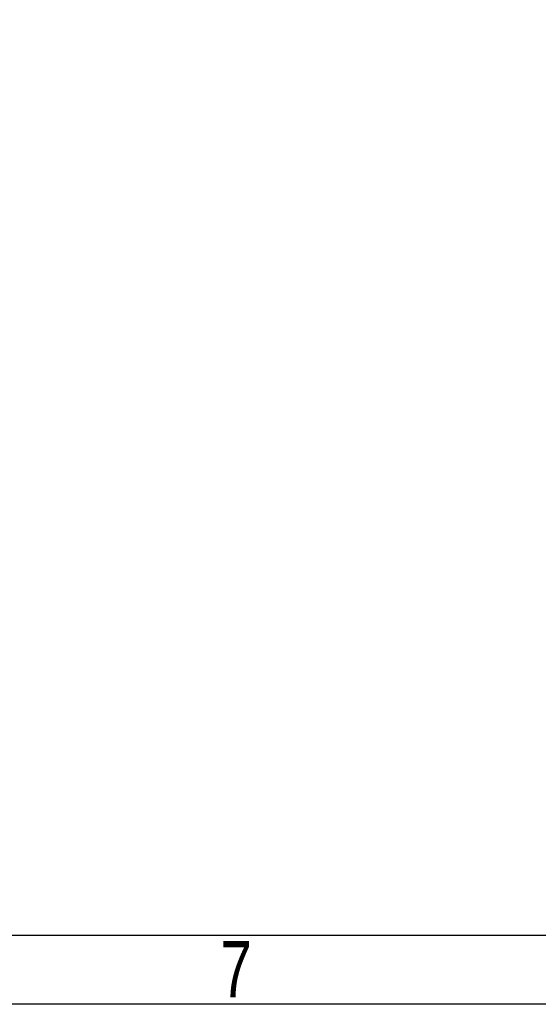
# Model space of a CAD drawing. Extents: x -19 to 391, y -43 to 244.
# Tile 13 of 34: x 295 to 332, y -43 to 28. Entities that reach past the tile are written whole.
import ezdxf

# ---------------------------------------------------------------- set-up
doc = ezdxf.new("R2010")
doc.units = 0
doc.layers.add('BOARD_GEOMETRY_DIMENSION', color=2, linetype='CONTINUOUS')
doc.layers.add('BOARD_GEOMETRY_SILKSCREEN_TOP', color=1, linetype='CONTINUOUS')

msp = doc.modelspace()

# ---------------------------------------------------------------- linework, layer by layer
at = {"layer": 'BOARD_GEOMETRY_DIMENSION'}
msp.add_lwpolyline([(-19.05, -43.18), (-19.05, 243.819934), (390.949942, 243.819934), (390.949942, -43.18)], close=True, dxfattribs=at)
msp.add_lwpolyline([(-14.05001, -38.179756), (385.949952, -38.179756)], dxfattribs=at)
at = {"layer": 'BOARD_GEOMETRY_SILKSCREEN_TOP'}
msp.add_lwpolyline([(-19.05, -43.18), (-19.05, 243.819934), (390.949942, 243.819934), (390.949942, -43.18)], close=True, dxfattribs=at)
msp.add_lwpolyline([(-14.05001, -38.179756), (385.949952, -38.179756)], dxfattribs=at)

# ---------------------------------------------------------------- texts
at = {"layer": 'BOARD_GEOMETRY_DIMENSION', "width": 0.75}
msp.add_text('7', height=4.064, dxfattribs=at).set_placement((309.550054, -42.679874))
at = {"layer": 'BOARD_GEOMETRY_SILKSCREEN_TOP', "width": 0.75}
msp.add_text('7', height=4.064, dxfattribs=at).set_placement((309.550054, -42.679874))

doc.saveas('drawing.dxf')
